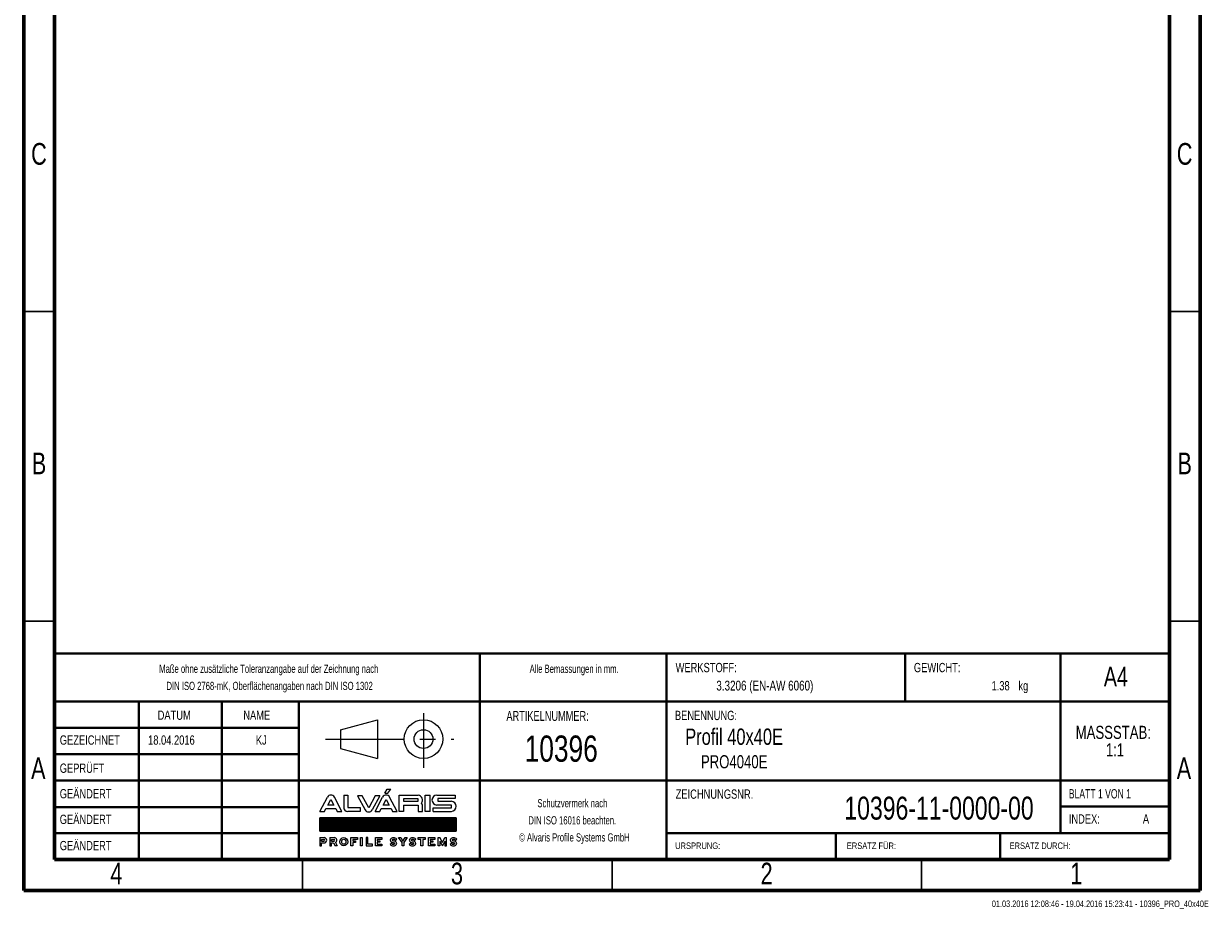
# Model space of a CAD drawing. Header units: millimetres. Extents: x 15 to 206, y 2 to 292.
# Tile 1 of 2: x 15 to 206, y 2 to 145. Entities that reach past the tile are written whole.
import ezdxf

# ---------------------------------------------------------------- set-up
doc = ezdxf.new("R2010")
doc.units = ezdxf.units.MM
doc.header["$PDSIZE"] = -1
doc.linetypes.add('CENTERX2', pattern=[20.32, 12.7, -2.54, 2.54, -2.54])
doc.layers.add('FORMAT', color=7, linetype='Continuous')
doc.layers.add('SLD-0', color=179, linetype='Continuous')
doc.styles.add('SLDTEXTSTYLE0', font='TXT', dxfattribs={"width": 0.75})
doc.styles.add('SLDTEXTSTYLE1', font='TXT', dxfattribs={"width": 0.692308})
doc.styles.add('SLDTEXTSTYLE2', font='TXT', dxfattribs={"width": 0.7})

# ---------------------------------------------------------------- blocks, each defined once
blk = doc.blocks.new('ALVARIS-LOGO_BL1')
at = {"layer": 'SLD-0', "color": 2, "linetype": 'Continuous'}
for p, q in [((-18.5, 130.5), (-6, 152.4)), ((-18.5, 130.5), (-2.9, 130.5)), ((-6, 152.4), (14.6, 152.4)), ((-2.9, 130.5), (14.6, 152.4)), ((-368.6, 33.5), (-327.7, 110.4)), ((-325.1, 67.6), (-308.8, 98.1)), ((-292.6, 67.6), (-325.1, 67.6)), ((-308.8, 98.1), (-292.6, 67.6)), ((-249, 33.5), (-289.9, 110.4)), ((-239.9, 121.2), (-218.3, 121.2)), ((-239.9, 121.2), (-239.9, 55)), ((-218.3, 121.2), (-218.3, 55)), ((-139.8, 117.8), (-165.3, 117.8)), ((-165.3, 117.8), (-124.3, 40.9)), ((-105.4, 53.2), (-139.8, 117.8)), ((-71, 117.8), (-105.4, 53.2)), ((-45.6, 117.8), (-86.5, 40.9)), ((-71.1, 33.5), (-30.2, 110.4)), ((-45.6, 117.8), (-71, 117.8)), ((-27.6, 67.6), (-11.3, 98.1)), ((4.9, 67.6), (-27.6, 67.6)), ((-11.3, 98.1), (4.9, 67.6)), ((48.5, 33.5), (7.6, 110.4)), ((59.3, 33.5), (59.3, 121.2)), ((59.3, 121.2), (161.1, 121.2)), ((82.2, 100.8), (82.2, 88)), ((161.1, 100.8), (82.2, 100.8)), ((82.2, 88), (161.1, 88)), ((82.2, 67.6), (82.2, 33.5)), ((82.2, 67.6), (161.1, 67.6)), ((161.1, 88), (161.1, 100.8)), ((161.1, 67.6), (161.1, 33.5)), ((184, 33.5), (184, 67.6)), ((198.5, 33.5), (198.5, 121.2)), ((198.5, 121.2), (224.9, 121.2)), ((224.9, 33.5), (224.9, 121.2)), ((260.8, 121.2), (359.8, 121.2)), ((341.3, 67.6), (260.8, 67.6)), ((359.8, 102.2), (267.3, 102.2)), ((267.3, 102.2), (267.3, 88)), ((267.3, 88), (340, 88)), ((341.3, 52.7), (341.3, 67.6)), ((359.8, 121.2), (359.8, 102.2)), ((-368.6, 33.5), (-343.2, 33.5)), ((-343.2, 33.5), (-335.2, 48.5)), ((-335.2, 48.5), (-282.4, 48.5)), ((-282.4, 48.5), (-274.4, 33.5)), ((-274.4, 33.5), (-249, 33.5)), ((-218.3, 55), (-151.8, 55)), ((-151.8, 33.5), (-218.3, 33.5)), ((-151.8, 55), (-151.8, 33.5)), ((-71.1, 33.5), (-45.7, 33.5)), ((-45.7, 33.5), (-37.7, 48.5)), ((-37.7, 48.5), (15.1, 48.5)), ((15.1, 48.5), (23.1, 33.5)), ((23.1, 33.5), (48.5, 33.5)), ((82.2, 33.5), (59.3, 33.5)), ((161.1, 33.5), (184, 33.5)), ((224.9, 33.5), (198.5, 33.5)), ((241.1, 33.5), (241.1, 52.7)), ((241.1, 52.7), (341.3, 52.7)), ((241.1, 33.5), (340, 33.5)), ((-368.6, -1.7), (365.4, -1.7)), ((-368.6, -72.5), (-368.6, -1.7)), ((365.4, -1.7), (-368.6, -1.7)), ((-368.6, -1.7), (-368.6, -72.5)), ((-368.6, -71.5), (-298.8, -1.7)), ((-368.6, -67.5), (-302.8, -1.7)), ((-368.6, -63.6), (-306.7, -1.7)), ((-368.6, -59.6), (-310.7, -1.7)), ((-368.6, -55.7), (-314.6, -1.7)), ((-368.6, -51.7), (-318.6, -1.7)), ((-368.6, -47.8), (-322.5, -1.7)), ((-368.6, -43.8), (-326.5, -1.7)), ((-368.6, -39.9), (-330.5, -1.7)), ((-368.6, -35.9), (-334.4, -1.7)), ((-368.6, -31.9), (-338.4, -1.7)), ((-368.6, -28), (-342.3, -1.7)), ((-368.6, -24), (-346.3, -1.7)), ((-368.6, -20.1), (-350.2, -1.7)), ((-368.6, -16.1), (-354.2, -1.7)), ((-368.6, -12.2), (-358.1, -1.7)), ((-368.6, -8.2), (-362.1, -1.7)), ((-368.6, -4.3), (-366, -1.7)), ((-365.7, -72.5), (-294.9, -1.7)), ((-361.7, -72.5), (-290.9, -1.7)), ((-357.8, -72.5), (-287, -1.7)), ((-353.8, -72.5), (-283, -1.7)), ((-349.8, -72.5), (-279.1, -1.7)), ((-345.9, -72.5), (-275.1, -1.7)), ((-341.9, -72.5), (-271.2, -1.7)), ((-338, -72.5), (-267.2, -1.7)), ((-334, -72.5), (-263.2, -1.7)), ((-330.1, -72.5), (-259.3, -1.7)), ((-326.1, -72.5), (-255.3, -1.7)), ((-322.2, -72.5), (-251.4, -1.7)), ((-318.2, -72.5), (-247.4, -1.7)), ((-314.3, -72.5), (-243.5, -1.7)), ((-310.3, -72.5), (-239.5, -1.7)), ((-306.4, -72.5), (-235.6, -1.7)), ((-302.4, -72.5), (-231.6, -1.7)), ((-298.5, -72.5), (-227.7, -1.7)), ((-294.5, -72.5), (-223.7, -1.7)), ((-290.5, -72.5), (-219.8, -1.7)), ((-286.6, -72.5), (-215.8, -1.7)), ((-282.6, -72.5), (-211.8, -1.7)), ((-278.7, -72.5), (-207.9, -1.7)), ((-274.7, -72.5), (-203.9, -1.7)), ((-270.8, -72.5), (-200, -1.7)), ((-266.8, -72.5), (-196, -1.7)), ((-262.9, -72.5), (-192.1, -1.7)), ((-258.9, -72.5), (-188.1, -1.7)), ((-255, -72.5), (-184.2, -1.7)), ((-251, -72.5), (-180.2, -1.7)), ((-247.1, -72.5), (-176.3, -1.7)), ((-243.1, -72.5), (-172.3, -1.7)), ((-239.2, -72.5), (-168.4, -1.7)), ((-235.2, -72.5), (-164.4, -1.7)), ((-231.2, -72.5), (-160.5, -1.7)), ((-227.3, -72.5), (-156.5, -1.7)), ((-223.3, -72.5), (-152.5, -1.7)), ((-219.4, -72.5), (-148.6, -1.7)), ((-215.4, -72.5), (-144.6, -1.7)), ((-211.5, -72.5), (-140.7, -1.7)), ((-207.5, -72.5), (-136.7, -1.7)), ((-203.6, -72.5), (-132.8, -1.7)), ((-199.6, -72.5), (-128.8, -1.7)), ((-195.7, -72.5), (-124.9, -1.7)), ((-191.7, -72.5), (-120.9, -1.7)), ((-187.8, -72.5), (-117, -1.7)), ((-183.8, -72.5), (-113, -1.7)), ((-179.8, -72.5), (-109.1, -1.7)), ((-175.9, -72.5), (-105.1, -1.7)), ((-171.9, -72.5), (-101.2, -1.7)), ((-168, -72.5), (-97.2, -1.7)), ((-164, -72.5), (-93.2, -1.7)), ((-160.1, -72.5), (-89.3, -1.7)), ((-156.1, -72.5), (-85.3, -1.7)), ((-152.2, -72.5), (-81.4, -1.7)), ((-148.2, -72.5), (-77.4, -1.7)), ((-144.3, -72.5), (-73.5, -1.7)), ((-140.3, -72.5), (-69.5, -1.7)), ((-136.4, -72.5), (-65.6, -1.7)), ((-132.4, -72.5), (-61.6, -1.7)), ((-128.5, -72.5), (-57.7, -1.7)), ((-124.5, -72.5), (-53.7, -1.7)), ((-120.5, -72.5), (-49.8, -1.7)), ((-116.6, -72.5), (-45.8, -1.7)), ((-112.6, -72.5), (-41.8, -1.7)), ((-108.7, -72.5), (-37.9, -1.7)), ((-104.7, -72.5), (-33.9, -1.7)), ((-100.8, -72.5), (-30, -1.7)), ((-96.8, -72.5), (-26, -1.7)), ((-92.9, -72.5), (-22.1, -1.7)), ((-88.9, -72.5), (-18.1, -1.7)), ((-85, -72.5), (-14.2, -1.7)), ((-81, -72.5), (-10.2, -1.7)), ((-77.1, -72.5), (-6.3, -1.7)), ((-73.1, -72.5), (-2.3, -1.7)), ((-69.2, -72.5), (1.6, -1.7)), ((-65.2, -72.5), (5.6, -1.7)), ((-61.2, -72.5), (9.5, -1.7)), ((-57.3, -72.5), (13.5, -1.7)), ((-53.3, -72.5), (17.5, -1.7)), ((-49.4, -72.5), (21.4, -1.7)), ((-45.4, -72.5), (25.4, -1.7)), ((-41.5, -72.5), (29.3, -1.7)), ((-37.5, -72.5), (33.3, -1.7)), ((-33.6, -72.5), (37.2, -1.7)), ((-29.6, -72.5), (41.2, -1.7)), ((-25.7, -72.5), (45.1, -1.7)), ((-21.7, -72.5), (49.1, -1.7)), ((-17.8, -72.5), (53, -1.7)), ((-13.8, -72.5), (57, -1.7)), ((-9.8, -72.5), (60.9, -1.7)), ((-5.9, -72.5), (64.9, -1.7)), ((-1.9, -72.5), (68.8, -1.7)), ((2, -72.5), (72.8, -1.7)), ((6, -72.5), (76.8, -1.7)), ((9.9, -72.5), (80.7, -1.7)), ((13.9, -72.5), (84.7, -1.7)), ((17.8, -72.5), (88.6, -1.7)), ((21.8, -72.5), (92.6, -1.7)), ((25.7, -72.5), (96.5, -1.7)), ((29.7, -72.5), (100.5, -1.7)), ((33.6, -72.5), (104.4, -1.7)), ((37.6, -72.5), (108.4, -1.7)), ((41.5, -72.5), (112.3, -1.7)), ((45.5, -72.5), (116.3, -1.7)), ((49.5, -72.5), (120.2, -1.7)), ((53.4, -72.5), (124.2, -1.7)), ((57.4, -72.5), (128.1, -1.7)), ((61.3, -72.5), (132.1, -1.7)), ((65.3, -72.5), (136.1, -1.7)), ((69.2, -72.5), (140, -1.7)), ((73.2, -72.5), (144, -1.7)), ((77.1, -72.5), (147.9, -1.7)), ((81.1, -72.5), (151.9, -1.7)), ((85, -72.5), (155.8, -1.7)), ((89, -72.5), (159.8, -1.7)), ((92.9, -72.5), (163.7, -1.7)), ((96.9, -72.5), (167.7, -1.7)), ((100.8, -72.5), (171.6, -1.7)), ((104.8, -72.5), (175.6, -1.7)), ((108.8, -72.5), (179.5, -1.7)), ((112.7, -72.5), (183.5, -1.7)), ((116.7, -72.5), (187.5, -1.7)), ((120.6, -72.5), (191.4, -1.7)), ((124.6, -72.5), (195.4, -1.7)), ((128.5, -72.5), (199.3, -1.7)), ((132.5, -72.5), (203.3, -1.7)), ((136.4, -72.5), (207.2, -1.7)), ((140.4, -72.5), (211.2, -1.7)), ((144.3, -72.5), (215.1, -1.7)), ((148.3, -72.5), (219.1, -1.7)), ((152.2, -72.5), (223, -1.7)), ((156.2, -72.5), (227, -1.7)), ((160.1, -72.5), (230.9, -1.7)), ((164.1, -72.5), (234.9, -1.7)), ((168.1, -72.5), (238.8, -1.7)), ((172, -72.5), (242.8, -1.7)), ((176, -72.5), (246.8, -1.7)), ((179.9, -72.5), (250.7, -1.7)), ((183.9, -72.5), (254.7, -1.7)), ((187.8, -72.5), (258.6, -1.7)), ((191.8, -72.5), (262.6, -1.7)), ((195.7, -72.5), (266.5, -1.7)), ((199.7, -72.5), (270.5, -1.7)), ((203.6, -72.5), (274.4, -1.7)), ((207.6, -72.5), (278.4, -1.7)), ((211.5, -72.5), (282.3, -1.7)), ((215.5, -72.5), (286.3, -1.7)), ((219.5, -72.5), (290.2, -1.7)), ((223.4, -72.5), (294.2, -1.7)), ((227.4, -72.5), (298.1, -1.7)), ((231.3, -72.5), (302.1, -1.7)), ((235.3, -72.5), (306.1, -1.7)), ((239.2, -72.5), (310, -1.7)), ((243.2, -72.5), (314, -1.7)), ((247.1, -72.5), (317.9, -1.7)), ((251.1, -72.5), (321.9, -1.7)), ((255, -72.5), (325.8, -1.7)), ((259, -72.5), (329.8, -1.7)), ((262.9, -72.5), (333.7, -1.7)), ((266.9, -72.5), (337.7, -1.7)), ((270.8, -72.5), (341.6, -1.7)), ((274.8, -72.5), (345.6, -1.7)), ((278.8, -72.5), (349.5, -1.7)), ((282.7, -72.5), (353.5, -1.7)), ((286.7, -72.5), (357.5, -1.7)), ((290.6, -72.5), (361.4, -1.7)), ((294.6, -72.5), (365.4, -1.7)), ((298.5, -72.5), (365.4, -5.6)), ((302.5, -72.5), (365.4, -9.5)), ((306.4, -72.5), (365.4, -13.5)), ((310.4, -72.5), (365.4, -17.4)), ((314.3, -72.5), (365.4, -21.4)), ((318.3, -72.5), (365.4, -25.3)), ((322.2, -72.5), (365.4, -29.3)), ((326.2, -72.5), (365.4, -33.2)), ((330.1, -72.5), (365.4, -37.2)), ((334.1, -72.5), (365.4, -41.1)), ((338.1, -72.5), (365.4, -45.1)), ((342, -72.5), (365.4, -49.1)), ((346, -72.5), (365.4, -53)), ((349.9, -72.5), (365.4, -57)), ((353.9, -72.5), (365.4, -60.9)), ((365.4, -1.7), (365.4, -72.5)), ((365.4, -72.5), (365.4, -1.7)), ((365.4, -72.5), (-368.6, -72.5)), ((-368.6, -72.5), (365.4, -72.5)), ((-368.6, -108.1), (-368.6, -152.4)), ((-368.6, -108.1), (-345.2, -108.1)), ((-359.4, -127.2), (-359.4, -117.3)), ((-359.4, -117.3), (-346.2, -117.3)), ((-359.4, -127.2), (-346.2, -127.2)), ((-314.5, -108.1), (-314.5, -152.4)), ((-314.5, -108.1), (-291.1, -108.1)), ((-305.3, -127.2), (-305.3, -117.3)), ((-305.3, -117.3), (-292, -117.3)), ((-305.3, -127.2), (-292, -127.2)), ((-200.9, -108.1), (-166.2, -108.1)), ((-200.9, -152.4), (-200.9, -108.1)), ((-166.2, -117.3), (-191.2, -117.3)), ((-191.2, -117.3), (-191.2, -124.8)), ((-191.2, -124.8), (-176.7, -124.8)), ((-176.7, -124.8), (-176.7, -133.5)), ((-166.2, -108.1), (-166.2, -117.3)), ((-149.7, -108.1), (-140, -108.1)), ((-149.7, -152.4), (-149.7, -108.1)), ((-140, -108.1), (-140, -152.4)), ((-119.3, -108.1), (-119.3, -152.4)), ((-109.6, -108.1), (-119.3, -108.1)), ((-109.6, -142.7), (-109.6, -108.1)), ((-68.9, -152.4), (-68.9, -108.1)), ((-68.9, -108.1), (-35, -108.1)), ((-35, -117.3), (-58.9, -117.3)), ((-58.9, -117.3), (-58.9, -124.8)), ((-58.9, -124.8), (-45.3, -124.8)), ((-45.3, -124.8), (-45.3, -132.9)), ((-35, -108.1), (-35, -117.3)), ((27, -126.1), (28.9, -126.1)), ((38.3, -122.2), (45.7, -116.2)), ((55.9, -108.1), (67.4, -108.1)), ((74.5, -135.1), (55.9, -108.1)), ((67.4, -108.1), (79.2, -127.4)), ((79.2, -127.4), (91, -108.1)), ((102.5, -108.1), (83.9, -135.1)), ((91, -108.1), (102.5, -108.1)), ((129.8, -126.1), (131.6, -126.1)), ((141.1, -122.2), (148.4, -116.2)), ((161.8, -117.3), (161.8, -108.1)), ((161.8, -108.1), (199.3, -108.1)), ((175.8, -117.3), (161.8, -117.3)), ((175.8, -152.4), (175.8, -117.3)), ((199.3, -117.3), (185.6, -117.3)), ((185.6, -117.3), (185.6, -152.4)), ((199.3, -108.1), (199.3, -117.3)), ((216.2, -152.4), (216.2, -108.1)), ((216.2, -108.1), (250.1, -108.1)), ((250.1, -117.3), (226.2, -117.3)), ((226.2, -117.3), (226.2, -124.8)), ((226.2, -124.8), (239.8, -124.8)), ((239.8, -124.8), (239.8, -132.9)), ((250.1, -108.1), (250.1, -117.3)), ((268.4, -152.4), (268.4, -108.1)), ((268.4, -108.1), (278, -108.1)), ((291.1, -134.4), (278, -108.1)), ((291.1, -134.4), (304.2, -108.1)), ((304.2, -108.1), (313.8, -108.1)), ((313.8, -152.4), (313.8, -108.1)), ((350, -126.1), (351.9, -126.1)), ((357.8, -72.5), (365.4, -64.9)), ((361.3, -122.2), (368.6, -116.2)), ((361.8, -72.5), (365.4, -68.8)), ((-368.6, -152.4), (-359.4, -152.4)), ((-359.4, -152.4), (-359.4, -136.5)), ((-359.4, -136.5), (-345.2, -136.5)), ((-314.5, -152.4), (-305.3, -152.4)), ((-305.3, -152.4), (-305.3, -136.5)), ((-305.3, -136.5), (-295.3, -136.5)), ((-295.3, -136.5), (-286.5, -152.4)), ((-275, -152.4), (-286.5, -152.4)), ((-284.6, -134.9), (-275, -152.4)), ((-191.2, -152.4), (-200.9, -152.4)), ((-176.7, -133.5), (-191.2, -133.5)), ((-191.2, -133.5), (-191.2, -152.4)), ((-140, -152.4), (-149.7, -152.4)), ((-119.3, -152.4), (-85.2, -152.4)), ((-85.2, -142.7), (-109.6, -142.7)), ((-85.2, -152.4), (-85.2, -142.7)), ((-35, -152.4), (-68.9, -152.4)), ((-45.3, -132.9), (-58.9, -132.9)), ((-58.9, -132.9), (-58.9, -142.7)), ((-58.9, -142.7), (-35, -142.7)), ((-35, -142.7), (-35, -152.4)), ((17.6, -139.1), (10.3, -145.2)), ((27, -135.3), (28.9, -135.3)), ((74.5, -152.4), (74.5, -135.1)), ((83.9, -152.4), (74.5, -152.4)), ((83.9, -135.1), (83.9, -152.4)), ((120.4, -139.1), (113, -145.2)), ((129.8, -135.3), (131.6, -135.3)), ((185.6, -152.4), (175.8, -152.4)), ((250.1, -152.4), (216.2, -152.4)), ((239.8, -132.9), (226.2, -132.9)), ((226.2, -132.9), (226.2, -142.7)), ((226.2, -142.7), (250.1, -142.7)), ((250.1, -142.7), (250.1, -152.4)), ((278.4, -152.4), (268.4, -152.4)), ((278.4, -127.9), (291.1, -152.4)), ((278.4, -127.9), (278.4, -152.4)), ((303.8, -127.9), (291.1, -152.4)), ((303.8, -127.9), (303.8, -152.4)), ((303.8, -152.4), (313.8, -152.4)), ((340.6, -139.1), (333.2, -145.2)), ((350, -135.3), (351.9, -135.3))]:
    blk.add_line(p, q, dxfattribs=at)
for centre, radius, start, end in [((-308.8, 99.3), 21.9, 30.42764, 149.57236), ((-11.3, 99.3), 21.9, 30.42764, 149.57236), ((156.9, 94.5), 27, 321.76228, 80.96222), ((161, 61.2), 23.9, 15.46235, 43.90993), ((262.3, 94.4), 26.9, 93.03544, 266.96456), ((338.1, 60.7), 27.3, 273.93117, 86.06883), ((-218.3, 55), 21.6, 180, 270), ((-105.4, 52), 21.9, 210.42764, 329.57236), ((-346.2, -122.3), 4.96, 270, 90), ((-345.2, -122.3), 14.2, 270, 90), ((-292, -122.3), 4.96, 270, 90), ((-291.1, -122.3), 14.2, 297.02151, 90), ((27, -134.2), 16.5, 46.72744, 90.01421), ((129.8, -134.2), 16.5, 46.72744, 90.01421), ((350, -134.2), 16.5, 46.72744, 90.01421), ((28.9, -127.2), 16.5, 226.72744, 270.01421), ((131.6, -127.2), 16.5, 226.72744, 270.01421), ((351.9, -127.2), 16.5, 226.72744, 270.01421)]:
    blk.add_arc(centre, radius, start, end, dxfattribs=at)
for centre, major_axis, ratio in [((-239.3, -130.2), (0, 22.2), 0.948396), ((-239.3, -130.1), (0, 13.9), 0.802774)]:
    blk.add_ellipse(centre, major_axis=major_axis, ratio=ratio, dxfattribs=at)
for centre, major_axis, ratio, start_param, end_param in [((27, -122.1), (-16.6, 0), 0.794296, 4.712389, 7.853982), ((27, -121.9), (-6.28, 0), 0.661774, 4.712389, 7.853982), ((27, -122.1), (-20.9, 0), 0.630369, 3.608164, 4.712389), ((28.9, -139.2), (16.6, 0), 0.794296, 4.712389, 7.853982), ((129.8, -122.1), (-16.6, 0), 0.794296, 4.712389, 7.853982), ((129.8, -121.9), (-6.28, 0), 0.661774, 4.712389, 7.853982), ((129.8, -122.1), (-20.9, 0), 0.630369, 3.608164, 4.712389), ((131.6, -139.2), (16.6, 0), 0.794296, 4.712389, 7.853982), ((350, -122.1), (-16.6, 0), 0.794296, 4.712389, 7.853982), ((350, -121.9), (-6.28, 0), 0.661774, 4.712389, 7.853982), ((350, -122.1), (-20.9, 0), 0.630369, 3.608164, 4.712389), ((351.9, -139.2), (16.6, 0), 0.794296, 4.712389, 7.853982), ((28.9, -139.2), (20.9, 0), 0.630369, 3.608164, 4.712389), ((28.9, -139.5), (6.28, 0), 0.661774, 4.712389, 7.853982), ((131.6, -139.2), (20.9, 0), 0.630369, 3.608164, 4.712389), ((131.6, -139.5), (6.28, 0), 0.661774, 4.712389, 7.853982), ((351.9, -139.2), (20.9, 0), 0.630369, 3.608164, 4.712389), ((351.9, -139.5), (6.28, 0), 0.661774, 4.712389, 7.853982)]:
    blk.add_ellipse(centre, major_axis=major_axis, ratio=ratio, start_param=start_param, end_param=end_param, dxfattribs=at)
blk = doc.blocks.new('Block2')
at = {"color": 7, "linetype": 'CENTERX2', "lineweight": 0}
for p, q in [((289.49, 33.46), (289.49, 24.67)), ((273.66, 29.29), (294.36, 29.29))]:
    blk.add_line(p, q, dxfattribs=at)
at = {"color": 7, "linetype": 'Continuous', "lineweight": 0}
for p, q in [((276.07, 30.81), (282.06, 32.4)), ((276.07, 30.81), (276.07, 27.78)), ((282.06, 32.4), (282.06, 26.16)), ((276.07, 27.78), (282.06, 26.16))]:
    blk.add_line(p, q, dxfattribs=at)
for radius in [3.12, 1.52]:
    blk.add_circle((289.49, 29.29), radius, dxfattribs=at)
blk.add_attdef('AUTOATTR7', (0, 0), '', height=1, dxfattribs=at)
blk = doc.blocks.new('SW_NOTE_0')
at = {"color": 0, "linetype": 'Continuous', "lineweight": 0, "char_height": 2.117, "attachment_point": 2, "style": 'SLDTEXTSTYLE0'}
for s, insert in [('MASSSTAB:', (6.98, 2.73)), ('1:1', (7.25, -0.09))]:
    blk.add_mtext(s, dxfattribs=dict(at, insert=insert))
blk = doc.blocks.new('SW_NOTE_1')
at = {"color": 0, "linetype": 'Continuous', "lineweight": 0, "char_height": 1.3229, "attachment_point": 2, "style": 'SLDTEXTSTYLE2'}
for s, insert in [('Schutzvermerk nach', (8.16, 1.71)), ('DIN ISO 16016 beachten.', (8.15, -1.06)), ('© Alvaris Profile Systems GmbH', (8.5, -3.82))]:
    blk.add_mtext(s, dxfattribs=dict(at, insert=insert))
blk = doc.blocks.new('SW_NOTE_2')
at = {"color": 0, "linetype": 'Continuous', "lineweight": 0, "char_height": 1.3229, "attachment_point": 2, "style": 'SLDTEXTSTYLE2'}
for s, insert in [('Maße ohne zusätzliche Toleranzangabe auf der Zeichnung nach', (25.55, 1.71)), ('DIN ISO 2768-mK, Oberflächenangaben nach DIN ISO 1302', (25.69, -1.06))]:
    blk.add_mtext(s, dxfattribs=dict(at, insert=insert))

msp = doc.modelspace()

# ---------------------------------------------------------------- linework, layer by layer
at = {"color": 7, "linetype": 'Continuous', "lineweight": 60}
for p, q in [((15, 292), (15, 5)), ((205, 5), (205, 292)), ((20, 10), (20, 287)), ((200, 287), (200, 10)), ((20, 10), (200, 10)), ((15, 5), (205, 5))]:
    msp.add_line(p, q, dxfattribs=at)
at = {"color": 7, "linetype": 'Continuous', "lineweight": 30}
for p, q in [((20, 98.5), (15, 98.5)), ((200, 98.5), (205, 98.5)), ((20, 48.5), (15, 48.5)), ((200, 48.5), (205, 48.5)), ((60, 10), (60, 5)), ((110, 10), (110, 5)), ((160, 10), (160, 5))]:
    msp.add_line(p, q, dxfattribs=at)
at = {"color": 7, "linetype": 'Continuous', "lineweight": 40}
for p, q in [((20, 65.25), (20, 10)), ((200, 43.263), (20, 43.263)), ((20, 43.263), (20, 10)), ((88.645, 35.5), (88.645, 43.263)), ((118.8, 35.5), (118.8, 43.263)), ((157.357, 35.5), (157.357, 43.263)), ((182.443, 35.5), (182.443, 43.263)), ((118.8, 35.5), (20, 35.5)), ((33.596, 35.5), (33.596, 10)), ((46.991, 35.5), (46.991, 10)), ((59.403, 35.5), (59.403, 10)), ((88.645, 10), (88.645, 35.5)), ((118.8, 35.5), (118.8, 10)), ((182.443, 35.5), (118.8, 35.5)), ((182.443, 14.325), (182.443, 35.5)), ((200, 35.5), (182.443, 35.5)), ((59.403, 31.25), (20, 31.25)), ((59.403, 27), (20, 27)), ((200, 22.75), (20, 22.75)), ((59.403, 18.475), (20, 18.475)), ((200, 18.575), (182.443, 18.575)), ((20, 14.25), (59.403, 14.25)), ((200, 14.25), (118.8, 14.25)), ((146.129, 10), (146.129, 14.25)), ((172.682, 10), (172.682, 14.25))]:
    msp.add_line(p, q, dxfattribs=at)
at = {"color": 7, "linetype": 'Continuous', "lineweight": 0}
msp.add_line((118.8, 14.25), (200, 14.25), dxfattribs=at)
msp.add_point((200, 46.224), dxfattribs=at)

# ---------------------------------------------------------------- block references
for name, p in [('SW_NOTE_2', (29.024, 39.767)), ('SW_NOTE_0', (183.974, 28.867)), ('SW_NOTE_1', (95.436, 18.055))]:
    msp.add_blockref(name, p, dxfattribs=at)
at = {"color": 7, "linetype": 'Continuous'}
msp.add_blockref('Block2', (-209.927, 0.164), dxfattribs=at)
at = {"layer": 'FORMAT', "xscale": 0.03, "yscale": 0.03, "zscale": 0.03}
msp.add_blockref('ALVARIS-LOGO_BL1', (73.869, 16.777), dxfattribs=at)

# ---------------------------------------------------------------- texts
at = {"color": 7, "linetype": 'Continuous', "lineweight": 0}
for s, insert, char_height, attachment_point, style in [('C', (17.464, 125.732), 3.5, 2, 'SLDTEXTSTYLE0'), ('C', (202.464, 125.732), 3.5, 2, 'SLDTEXTSTYLE0'), ('B', (17.473, 75.732), 3.5, 2, 'SLDTEXTSTYLE0'), ('B', (202.473, 75.732), 3.5, 2, 'SLDTEXTSTYLE0'), ('Alle Bemassungen in mm.', (103.894, 41.472), 1.32292, 2, 'SLDTEXTSTYLE2'), ('WERKSTOFF:', (120.274, 41.761), 1.5, 1, 'SLDTEXTSTYLE0'), ('GEWICHT:', (158.753, 41.76), 1.4986, 1, 'SLDTEXTSTYLE0'), ('A4', (191.366, 41.128), 3.175, 2, 'SLDTEXTSTYLE0'), ('3.3206 (EN-AW 6060)', (142.512, 38.887), 1.5875, 3, 'SLDTEXTSTYLE0'), ('1.38', (174.212, 38.823), 1.4986, 3, 'SLDTEXTSTYLE0'), ('kg', (175.627, 38.823), 1.4986, 1, 'SLDTEXTSTYLE0'), ('DATUM', (36.633, 34.066), 1.5, 1, 'SLDTEXTSTYLE0'), ('NAME', (50.463, 34.066), 1.5, 1, 'SLDTEXTSTYLE0'), ('ARTIKELNUMMER:', (99.597, 33.981), 1.5875, 2, 'SLDTEXTSTYLE2'), ('BENENNUNG:', (120.156, 34.025), 1.5, 1, 'SLDTEXTSTYLE0'), ('Profil 40x40E', (121.826, 31.162), 2.64583, 1, 'SLDTEXTSTYLE0'), ('GEZEICHNET', (20.83, 30.048), 1.5, 1, 'SLDTEXTSTYLE0'), ('18.04.2016', (35.09, 30.048), 1.5, 1, 'SLDTEXTSTYLE0'), ('KJ', (53.368, 30.048), 1.5, 2, 'SLDTEXTSTYLE0'), ('10396', (95.897, 30.031), 4.2333, 1, 'SLDTEXTSTYLE0'), ('PRO4040E', (124.36, 26.853), 2.1167, 1, 'SLDTEXTSTYLE0'), ('A', (17.36, 26.482), 3.5, 2, 'SLDTEXTSTYLE0'), ('GEPRÜFT', (20.819, 25.505), 1.5, 1, 'SLDTEXTSTYLE0'), ('A', (202.36, 26.482), 3.5, 2, 'SLDTEXTSTYLE0'), ('GEÄNDERT', (20.822, 21.38), 1.5, 1, 'SLDTEXTSTYLE0'), ('ZEICHNUNGSNR.', (120.279, 21.317), 1.5, 1, 'SLDTEXTSTYLE0'), ('BLATT 1 VON 1', (183.765, 21.367), 1.5, 1, 'SLDTEXTSTYLE1'), ('10396-11-0000-00', (178.09, 20.154), 3.70417, 3, 'SLDTEXTSTYLE0'), ('GEÄNDERT', (20.822, 17.239), 1.5, 1, 'SLDTEXTSTYLE0'), ('INDEX:', (183.765, 17.304), 1.5, 1, 'SLDTEXTSTYLE0'), ('A', (195.727, 17.304), 1.5, 1, 'SLDTEXTSTYLE0'), ('GEÄNDERT', (20.822, 13.004), 1.5, 1, 'SLDTEXTSTYLE0'), ('URSPRUNG:', (120.202, 12.756), 1.0583, 1, 'SLDTEXTSTYLE0'), ('ERSATZ FÜR:', (147.922, 12.756), 1.05833, 1, 'SLDTEXTSTYLE0'), ('ERSATZ DURCH:', (174.204, 12.756), 1.05833, 1, 'SLDTEXTSTYLE0'), ('4', (29.965, 9.482), 3.5, 2, 'SLDTEXTSTYLE0'), ('3', (84.965, 9.482), 3.5, 2, 'SLDTEXTSTYLE0'), ('2', (134.965, 9.482), 3.5, 2, 'SLDTEXTSTYLE0'), ('1', (184.965, 9.482), 3.5, 2, 'SLDTEXTSTYLE0'), ('01.03.2016 12:08:46 - 19.04.2016 15:23:41 - 10396_PRO_40x40E', (206.37, 3.379), 1.05833, 3, 'SLDTEXTSTYLE2')]:
    msp.add_mtext(s, dxfattribs=dict(at, insert=insert, char_height=char_height, attachment_point=attachment_point, style=style))

doc.saveas('drawing.dxf')
